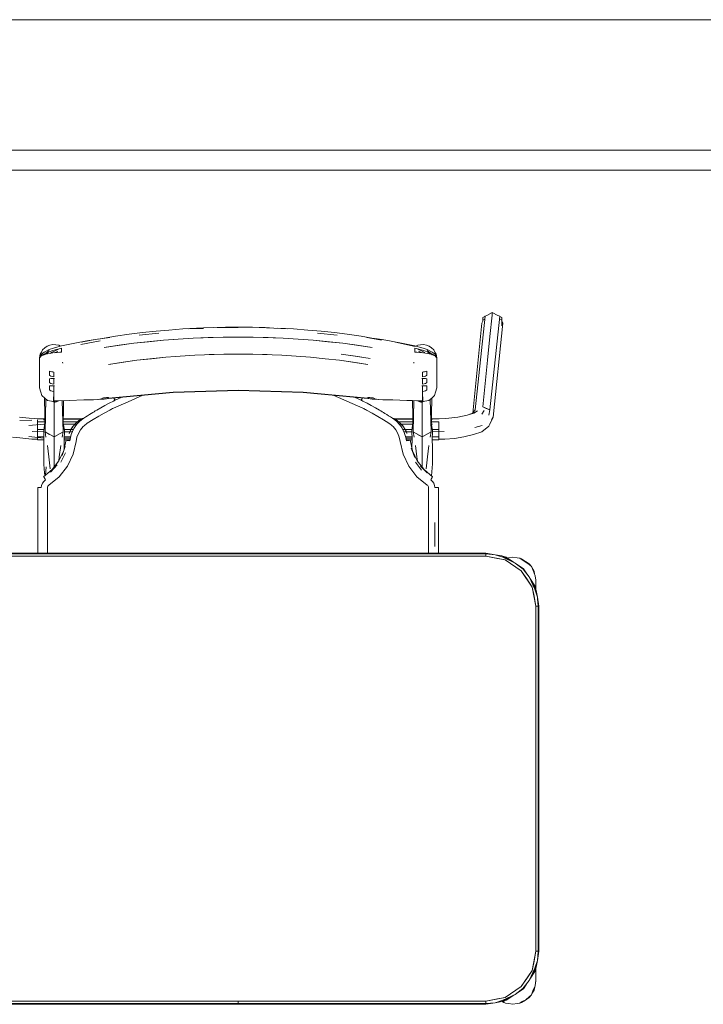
# Model space of a CAD drawing. Header units: millimetres. Extents: x 321 to 585, y -277 to 9.
# Tile 126 of 256: x 387.96 to 389.32, y -201.16 to -199.19. Entities that reach past the tile are written whole.
import ezdxf

# ---------------------------------------------------------------- set-up
doc = ezdxf.new("R2010")
doc.units = ezdxf.units.MM
doc.header["$MEASUREMENT"] = 0
for name, color, linetype, lineweight in [('IFC-Elemento de mobília-Contorno', 152, 'Continuous', 5), ('IFC-Laje-Contorno', 134, 'Continuous', 5), ('IFC-Viga-Contorno', 66, 'Continuous', 5)]:
    doc.layers.add(name, color=color, linetype=linetype, lineweight=lineweight)

msp = doc.modelspace()

# ---------------------------------------------------------------- linework, layer by layer
at = {"layer": 'IFC-Elemento de mobília-Contorno', "color": 7, "lineweight": 5}
for p, q in [((388.8922, -199.7816), (388.9033, -199.7754)), ((388.9033, -199.7806), (388.9033, -199.7754)), ((388.9033, -199.7754), (388.9143, -199.7816)), ((388.8694, -199.9698), (388.8888, -199.7829)), ((388.8827, -199.7971), (388.8844, -199.7932)), ((388.8844, -199.7859), (388.8885, -199.7837)), ((388.8844, -199.7911), (388.8844, -199.7859)), ((388.8844, -199.7911), (388.8882, -199.789)), ((388.8844, -199.7932), (388.8844, -199.7911)), ((388.8885, -199.7837), (388.8888, -199.7829)), ((388.8888, -199.7829), (388.8922, -199.7816)), ((388.8986, -199.8239), (388.9031, -199.7807)), ((388.8987, -199.97), (388.9181, -199.7831)), ((388.9031, -199.7807), (388.9033, -199.7806)), ((388.9143, -199.7816), (388.9181, -199.7831)), ((388.9175, -199.7886), (388.9221, -199.7911)), ((388.9181, -199.7831), (388.9184, -199.7839)), ((388.9184, -199.7839), (388.9221, -199.7859)), ((388.9221, -199.7926), (388.9221, -199.7859)), ((388.9221, -199.7911), (388.9221, -199.7859)), ((388.9221, -199.802), (388.9221, -199.7911)), ((388.9221, -199.7926), (388.9241, -199.7973)), ((388.1795, -199.8191), (388.2061, -199.8157)), ((388.2061, -199.8157), (388.2329, -199.8128)), ((388.2329, -199.8128), (388.258, -199.8107)), ((388.258, -199.8107), (388.2863, -199.8086)), ((388.2863, -199.8086), (388.3277, -199.8062)), ((388.2975, -199.8085), (388.3271, -199.8076)), ((388.3277, -199.8062), (388.3467, -199.8057)), ((388.3467, -199.8057), (388.3715, -199.805)), ((388.3545, -199.8057), (388.3966, -199.8057)), ((388.3715, -199.805), (388.3966, -199.8049)), ((388.3966, -199.8049), (388.4248, -199.8051)), ((388.4248, -199.8051), (388.4504, -199.8057)), ((388.4387, -199.8057), (388.4675, -199.8067)), ((388.4504, -199.8057), (388.4675, -199.8067)), ((388.4675, -199.8067), (388.4957, -199.8085)), ((388.4751, -199.8072), (388.5069, -199.8086)), ((388.5069, -199.8086), (388.5352, -199.8107)), ((388.5352, -199.8107), (388.5619, -199.813)), ((388.5619, -199.813), (388.5886, -199.8159)), ((388.8642, -199.9764), (388.8827, -199.7971)), ((388.9048, -199.9842), (388.9241, -199.7973)), ((388.0711, -199.837), (388.0949, -199.8324)), ((388.0826, -199.8393), (388.1212, -199.8324)), ((388.0832, -199.8349), (388.1117, -199.8298)), ((388.0949, -199.8324), (388.1117, -199.8298)), ((388.1117, -199.8298), (388.1404, -199.8253)), ((388.1179, -199.8288), (388.1517, -199.8232)), ((388.1517, -199.8232), (388.1795, -199.8191)), ((388.1883, -199.8371), (388.2475, -199.8309)), ((388.1883, -199.8371), (388.2179, -199.834)), ((388.1991, -199.8212), (388.2384, -199.817)), ((388.2179, -199.834), (388.2475, -199.8309)), ((388.2475, -199.8309), (388.307, -199.8268)), ((388.2475, -199.8309), (388.2772, -199.8288)), ((388.2772, -199.8288), (388.307, -199.8268)), ((388.307, -199.8268), (388.3667, -199.8247)), ((388.307, -199.8268), (388.3369, -199.8257)), ((388.3369, -199.8257), (388.3667, -199.8247)), ((388.3667, -199.8247), (388.4265, -199.8247)), ((388.4265, -199.8247), (388.4862, -199.8268)), ((388.4265, -199.8247), (388.4564, -199.8257)), ((388.4564, -199.8257), (388.4862, -199.8268)), ((388.4862, -199.8268), (388.5458, -199.8309)), ((388.4862, -199.8268), (388.516, -199.8288)), ((388.516, -199.8288), (388.5458, -199.8309)), ((388.5458, -199.8309), (388.605, -199.8371)), ((388.5458, -199.8309), (388.5754, -199.834)), ((388.5548, -199.817), (388.5941, -199.8212)), ((388.5754, -199.834), (388.605, -199.8371)), ((388.5886, -199.8159), (388.6138, -199.8191)), ((388.6138, -199.8191), (388.6416, -199.8232)), ((388.6416, -199.8232), (388.6628, -199.8267)), ((388.6529, -199.8253), (388.6825, -199.8307)), ((388.6529, -199.8253), (388.6839, -199.8297)), ((388.6839, -199.8297), (388.7015, -199.8331)), ((388.7015, -199.8331), (388.7253, -199.8375)), ((388.7101, -199.8349), (388.7492, -199.8433)), ((388.8938, -199.8706), (388.8986, -199.8239)), ((388.0018, -199.8591), (388.0042, -199.8547)), ((388.0036, -199.8593), (388.0097, -199.8547)), ((388.0042, -199.8547), (388.0066, -199.8503)), ((388.0066, -199.8503), (388.0111, -199.8465)), ((388.0097, -199.8547), (388.0199, -199.8498)), ((388.0111, -199.8465), (388.0156, -199.8427)), ((388.013, -199.8565), (388.0195, -199.8514)), ((388.013, -199.8565), (388.0268, -199.8515)), ((388.0145, -199.8578), (388.0184, -199.8546)), ((388.0156, -199.8427), (388.0213, -199.841)), ((388.0199, -199.8498), (388.028, -199.8471)), ((388.0213, -199.841), (388.027, -199.8394)), ((388.0244, -199.8552), (388.0313, -199.852)), ((388.0268, -199.8515), (388.0443, -199.847)), ((388.0269, -199.8564), (388.0443, -199.8548)), ((388.027, -199.8394), (388.0328, -199.8401)), ((388.028, -199.8471), (388.0351, -199.8448)), ((388.0299, -199.8561), (388.037, -199.8532)), ((388.0313, -199.852), (388.0382, -199.8486)), ((388.0328, -199.8401), (388.0387, -199.8408)), ((388.0351, -199.8448), (388.0442, -199.8425)), ((388.0387, -199.8408), (388.0424, -199.8429)), ((388.0407, -199.8551), (388.0443, -199.8541)), ((388.0428, -199.8545), (388.0436, -199.8548)), ((388.0442, -199.8425), (388.0711, -199.837)), ((388.0443, -199.849), (388.0443, -199.847)), ((388.0443, -199.8509), (388.0443, -199.849)), ((388.0443, -199.8528), (388.0443, -199.8509)), ((388.0443, -199.8548), (388.0443, -199.8528)), ((388.1295, -199.8454), (388.1883, -199.8371)), ((388.1295, -199.8454), (388.1594, -199.8412)), ((388.1594, -199.8412), (388.1883, -199.8371)), ((388.605, -199.8371), (388.6637, -199.8454)), ((388.605, -199.8371), (388.6338, -199.8412)), ((388.6338, -199.8412), (388.6637, -199.8454)), ((388.7253, -199.8375), (388.749, -199.8425)), ((388.7489, -199.849), (388.7489, -199.847)), ((388.7489, -199.847), (388.7665, -199.8515)), ((388.7489, -199.8509), (388.7489, -199.849)), ((388.7489, -199.8528), (388.7489, -199.8509)), ((388.7489, -199.8548), (388.7489, -199.8528)), ((388.7489, -199.8541), (388.7525, -199.8551)), ((388.7489, -199.8548), (388.7663, -199.8564)), ((388.749, -199.8425), (388.7581, -199.8448)), ((388.7493, -199.8548), (388.7502, -199.8544)), ((388.7508, -199.8429), (388.7545, -199.8408)), ((388.7545, -199.8408), (388.7604, -199.8401)), ((388.755, -199.8486), (388.7619, -199.8521)), ((388.7562, -199.8531), (388.7633, -199.8561)), ((388.7581, -199.8448), (388.7652, -199.8471)), ((388.7604, -199.8401), (388.7663, -199.8394)), ((388.7619, -199.8521), (388.7689, -199.8552)), ((388.7652, -199.8471), (388.7733, -199.8498)), ((388.7663, -199.8394), (388.772, -199.8411)), ((388.7665, -199.8515), (388.7802, -199.8565)), ((388.772, -199.8411), (388.7776, -199.8427)), ((388.7733, -199.8498), (388.7835, -199.8547)), ((388.7737, -199.8514), (388.7802, -199.8565)), ((388.7742, -199.8543), (388.7785, -199.8578)), ((388.7776, -199.8427), (388.7822, -199.8465)), ((388.7822, -199.8465), (388.7867, -199.8503)), ((388.7835, -199.8547), (388.7894, -199.8591)), ((388.7867, -199.8503), (388.789, -199.8546)), ((388.789, -199.8546), (388.7914, -199.8589)), ((388.0006, -199.8662), (388.0018, -199.8591)), ((388.0006, -199.8662), (388.0036, -199.8593)), ((388.0006, -199.8662), (388.0038, -199.8617)), ((388.0006, -199.8662), (388.0023, -199.8641)), ((388.0006, -199.8812), (388.0006, -199.8662)), ((388.0023, -199.8641), (388.0038, -199.8624)), ((388.0038, -199.8617), (388.013, -199.8565)), ((388.0038, -199.8624), (388.0129, -199.859)), ((388.005, -199.861), (388.008, -199.8608)), ((388.0093, -199.8603), (388.0108, -199.858)), ((388.0129, -199.859), (388.0269, -199.8564)), ((388.0137, -199.8588), (388.0145, -199.8578)), ((388.0222, -199.8572), (388.0244, -199.8552)), ((388.0461, -199.8747), (388.0463, -199.8757)), ((388.0461, -199.8747), (388.0466, -199.8769)), ((388.138, -199.8792), (388.1948, -199.8711)), ((388.1672, -199.8751), (388.1948, -199.8711)), ((388.1948, -199.8711), (388.2522, -199.865)), ((388.1948, -199.8711), (388.2235, -199.868)), ((388.2235, -199.868), (388.2522, -199.865)), ((388.2522, -199.865), (388.3098, -199.8609)), ((388.281, -199.8629), (388.3098, -199.8609)), ((388.3098, -199.8609), (388.3677, -199.8588)), ((388.3387, -199.8598), (388.3677, -199.8588)), ((388.3677, -199.8588), (388.4256, -199.8588)), ((388.4256, -199.8588), (388.4834, -199.8609)), ((388.4256, -199.8588), (388.4545, -199.8598)), ((388.4834, -199.8609), (388.5411, -199.865)), ((388.4834, -199.8609), (388.5122, -199.8629)), ((388.5122, -199.8629), (388.5411, -199.865)), ((388.5411, -199.865), (388.5697, -199.8681)), ((388.5697, -199.8681), (388.5984, -199.8711)), ((388.5984, -199.8711), (388.6553, -199.8792)), ((388.5984, -199.8711), (388.626, -199.8751)), ((388.6018, -199.8591), (388.6302, -199.8631)), ((388.6018, -199.8591), (388.63, -199.8631)), ((388.63, -199.8631), (388.6597, -199.8673)), ((388.6302, -199.8631), (388.6597, -199.8673)), ((388.7467, -199.8769), (388.7471, -199.8747)), ((388.7469, -199.8757), (388.7471, -199.8747)), ((388.7663, -199.8564), (388.7804, -199.859)), ((388.7785, -199.8578), (388.7792, -199.8588)), ((388.7802, -199.8565), (388.7895, -199.8617)), ((388.7804, -199.859), (388.7895, -199.8624)), ((388.7822, -199.858), (388.7835, -199.8601)), ((388.7854, -199.8609), (388.7882, -199.861)), ((388.7894, -199.8591), (388.7926, -199.8661)), ((388.7895, -199.8617), (388.7926, -199.8661)), ((388.7895, -199.8624), (388.7909, -199.8641)), ((388.7909, -199.8641), (388.7926, -199.8661)), ((388.7914, -199.8589), (388.7926, -199.8661)), ((388.7926, -199.8812), (388.7926, -199.8661)), ((388.8889, -199.9173), (388.8938, -199.8706)), ((388.0006, -199.8962), (388.0006, -199.8812)), ((388.0206, -199.893), (388.0227, -199.8936)), ((388.0206, -199.8949), (388.0206, -199.893)), ((388.0227, -199.8936), (388.0248, -199.894)), ((388.0248, -199.894), (388.0269, -199.8943)), ((388.0269, -199.8943), (388.0291, -199.8944)), ((388.0463, -199.8757), (388.0466, -199.8769)), ((388.138, -199.8792), (388.1672, -199.8751)), ((388.626, -199.8751), (388.6553, -199.8792)), ((388.7467, -199.8769), (388.7469, -199.8757)), ((388.7641, -199.8944), (388.7663, -199.8943)), ((388.7663, -199.8943), (388.7684, -199.894)), ((388.7684, -199.894), (388.7705, -199.8936)), ((388.7705, -199.8936), (388.7726, -199.893)), ((388.7726, -199.8949), (388.7726, -199.893)), ((388.7926, -199.8962), (388.7926, -199.8812)), ((388.0006, -199.9113), (388.0006, -199.8962)), ((388.0006, -199.9263), (388.0006, -199.9113)), ((388.0206, -199.8969), (388.0206, -199.8949)), ((388.0206, -199.8988), (388.0206, -199.8969)), ((388.0206, -199.9007), (388.0206, -199.8988)), ((388.0206, -199.9007), (388.0212, -199.9016)), ((388.0206, -199.9082), (388.0212, -199.9077)), ((388.0206, -199.91), (388.0206, -199.9082)), ((388.0206, -199.9117), (388.0206, -199.91)), ((388.0206, -199.9135), (388.0206, -199.9117)), ((388.0206, -199.9153), (388.0206, -199.9135)), ((388.0212, -199.9016), (388.023, -199.9027)), ((388.0212, -199.9077), (388.023, -199.9075)), ((388.023, -199.9027), (388.0257, -199.9036)), ((388.023, -199.9075), (388.0257, -199.9075)), ((388.0257, -199.9036), (388.0291, -199.9041)), ((388.0257, -199.9075), (388.0291, -199.9075)), ((388.0291, -199.8968), (388.0291, -199.8944)), ((388.0291, -199.8992), (388.0291, -199.8968)), ((388.0291, -199.9017), (388.0291, -199.8992)), ((388.0291, -199.9041), (388.0291, -199.9017)), ((388.0291, -199.9103), (388.0291, -199.9075)), ((388.0291, -199.9131), (388.0291, -199.9103)), ((388.0291, -199.9159), (388.0291, -199.9131)), ((388.0294, -199.9075), (388.0306, -199.9075)), ((388.0294, -199.9075), (388.0306, -199.9075)), ((388.0299, -199.9075), (388.0306, -199.9075)), ((388.0302, -199.9075), (388.0306, -199.9075)), ((388.7626, -199.9075), (388.7634, -199.9075)), ((388.7626, -199.9075), (388.763, -199.9075)), ((388.7626, -199.9075), (388.7638, -199.9075)), ((388.7626, -199.9075), (388.7634, -199.9075)), ((388.7641, -199.8968), (388.7641, -199.8944)), ((388.7641, -199.8992), (388.7641, -199.8968)), ((388.7641, -199.9017), (388.7641, -199.8992)), ((388.7641, -199.9041), (388.7641, -199.9017)), ((388.7641, -199.9041), (388.7675, -199.9036)), ((388.7641, -199.9103), (388.7641, -199.9075)), ((388.7641, -199.9075), (388.7675, -199.9075)), ((388.7641, -199.9131), (388.7641, -199.9103)), ((388.7641, -199.9159), (388.7641, -199.9131)), ((388.7675, -199.9036), (388.7702, -199.9027)), ((388.7675, -199.9075), (388.7702, -199.9075)), ((388.7702, -199.9027), (388.772, -199.9016)), ((388.7702, -199.9075), (388.772, -199.9077)), ((388.772, -199.9016), (388.7726, -199.9007)), ((388.772, -199.9077), (388.7726, -199.9082)), ((388.7726, -199.8969), (388.7726, -199.8949)), ((388.7726, -199.8988), (388.7726, -199.8969)), ((388.7726, -199.9007), (388.7726, -199.8988)), ((388.7726, -199.91), (388.7726, -199.9082)), ((388.7726, -199.9117), (388.7726, -199.91)), ((388.7726, -199.9135), (388.7726, -199.9117)), ((388.7726, -199.9153), (388.7726, -199.9135)), ((388.7926, -199.9112), (388.7926, -199.8962)), ((388.7926, -199.9263), (388.7926, -199.9112)), ((388.0006, -199.9263), (388.0031, -199.9349)), ((388.0206, -199.9153), (388.0212, -199.9162)), ((388.0206, -199.9228), (388.0212, -199.9222)), ((388.0206, -199.9245), (388.0206, -199.9228)), ((388.0206, -199.9263), (388.0206, -199.9245)), ((388.0206, -199.9281), (388.0206, -199.9263)), ((388.0206, -199.9298), (388.0206, -199.9281)), ((388.0206, -199.9298), (388.0212, -199.9307)), ((388.0212, -199.9162), (388.023, -199.9173)), ((388.0212, -199.9222), (388.023, -199.9221)), ((388.0212, -199.9307), (388.023, -199.9318)), ((388.023, -199.9173), (388.0257, -199.9182)), ((388.023, -199.9221), (388.0257, -199.9221)), ((388.023, -199.9318), (388.0257, -199.9328)), ((388.0257, -199.9182), (388.0291, -199.9187)), ((388.0257, -199.9221), (388.0291, -199.9221)), ((388.0257, -199.9328), (388.0291, -199.9332)), ((388.0281, -199.9536), (388.0291, -199.9332)), ((388.0291, -199.9187), (388.0291, -199.9159)), ((388.0291, -199.9249), (388.0291, -199.9221)), ((388.0291, -199.9276), (388.0291, -199.9249)), ((388.0291, -199.9304), (388.0291, -199.9276)), ((388.0291, -199.9332), (388.0291, -199.9304)), ((388.0291, -199.9516), (388.0291, -199.9332)), ((388.0295, -199.922), (388.0295, -199.922)), ((388.0299, -199.922), (388.0306, -199.922)), ((388.0299, -199.922), (388.0306, -199.922)), ((388.0302, -199.922), (388.0306, -199.922)), ((388.267, -199.9348), (388.3966, -199.9307)), ((388.267, -199.9352), (388.3318, -199.9332)), ((388.3318, -199.9332), (388.3966, -199.9312)), ((388.3966, -199.9307), (388.5262, -199.9348)), ((388.3966, -199.9312), (388.4614, -199.9332)), ((388.4614, -199.9332), (388.5262, -199.9352)), ((388.7626, -199.922), (388.763, -199.922)), ((388.7626, -199.922), (388.7634, -199.922)), ((388.7626, -199.922), (388.7634, -199.922)), ((388.7641, -199.9187), (388.7641, -199.9159)), ((388.7641, -199.9187), (388.7675, -199.9182)), ((388.7641, -199.9249), (388.7641, -199.9221)), ((388.7641, -199.9221), (388.7675, -199.9221)), ((388.7641, -199.9276), (388.7641, -199.9249)), ((388.7641, -199.9304), (388.7641, -199.9276)), ((388.7641, -199.9332), (388.7641, -199.9304)), ((388.7641, -199.9332), (388.7675, -199.9328)), ((388.7641, -199.9516), (388.7641, -199.9332)), ((388.7641, -199.9332), (388.7651, -199.9536)), ((388.7675, -199.9182), (388.7702, -199.9173)), ((388.7675, -199.9221), (388.7702, -199.9221)), ((388.7675, -199.9328), (388.7702, -199.9318)), ((388.7702, -199.9173), (388.772, -199.9162)), ((388.7702, -199.9221), (388.772, -199.9222)), ((388.7702, -199.9318), (388.772, -199.9307)), ((388.772, -199.9162), (388.7726, -199.9153)), ((388.772, -199.9222), (388.7726, -199.9228)), ((388.772, -199.9307), (388.7726, -199.9298)), ((388.7726, -199.9245), (388.7726, -199.9228)), ((388.7726, -199.9263), (388.7726, -199.9245)), ((388.7726, -199.9281), (388.7726, -199.9263)), ((388.7726, -199.9298), (388.7726, -199.9281)), ((388.7901, -199.9349), (388.7926, -199.9263)), ((388.8841, -199.9641), (388.8889, -199.9173)), ((388.0031, -199.9349), (388.0049, -199.9411)), ((388.0049, -199.9411), (388.0107, -199.9463)), ((388.0102, -199.9458), (388.0115, -200.0138)), ((388.0107, -199.9463), (388.0165, -199.9515)), ((388.0115, -200.0138), (388.0131, -199.9485)), ((388.0165, -199.9515), (388.0204, -199.9522)), ((388.0204, -199.9522), (388.0242, -199.9529)), ((388.0242, -199.9529), (388.0281, -199.9536)), ((388.0291, -199.9516), (388.0328, -199.952)), ((388.0291, -199.9516), (388.03, -199.9517)), ((388.03, -199.9517), (388.0309, -199.9518)), ((388.0309, -199.9518), (388.0319, -199.9519)), ((388.0319, -199.9519), (388.0328, -199.952)), ((388.0328, -199.952), (388.0365, -199.9519)), ((388.0328, -199.952), (388.0337, -199.952)), ((388.0337, -199.952), (388.0342, -199.952)), ((388.0342, -199.952), (388.0347, -199.952)), ((388.0347, -199.952), (388.0351, -199.952)), ((388.0347, -199.9533), (388.035, -199.9532)), ((388.035, -199.9532), (388.0354, -199.9531)), ((388.0351, -199.952), (388.0356, -199.952)), ((388.0354, -199.9531), (388.0358, -199.9529)), ((388.0356, -199.952), (388.036, -199.952)), ((388.0358, -199.9529), (388.0362, -199.9528)), ((388.036, -199.952), (388.0365, -199.9519)), ((388.0362, -199.9528), (388.0366, -199.9526)), ((388.0365, -199.9519), (388.0603, -199.9513)), ((388.0366, -199.9526), (388.037, -199.9525)), ((388.037, -199.9525), (388.0374, -199.9523)), ((388.0374, -199.9523), (388.0378, -199.9522)), ((388.0378, -199.9522), (388.0381, -199.952)), ((388.0381, -199.952), (388.0383, -199.9519)), ((388.0458, -199.9517), (388.0473, -200.0138)), ((388.0473, -200.0138), (388.0485, -199.9516)), ((388.0603, -199.9513), (388.0885, -199.9501)), ((388.0885, -199.9501), (388.0915, -199.9498)), ((388.0915, -199.9498), (388.0955, -199.95)), ((388.0955, -199.95), (388.0997, -199.95)), ((388.0997, -199.95), (388.1039, -199.95)), ((388.1039, -199.95), (388.1082, -199.95)), ((388.108, -199.9501), (388.1265, -199.9486)), ((388.108, -199.95), (388.108, -199.9501)), ((388.108, -199.9501), (388.1082, -199.95)), ((388.1164, -199.9492), (388.1246, -199.9482)), ((388.1164, -199.9492), (388.1247, -199.9484)), ((388.1246, -199.9476), (388.125, -199.9471)), ((388.1246, -199.9477), (388.1246, -199.9476)), ((388.1246, -199.9479), (388.1246, -199.9477)), ((388.1246, -199.948), (388.1246, -199.9479)), ((388.1246, -199.9482), (388.1246, -199.948)), ((388.1247, -199.9484), (388.1253, -199.9486)), ((388.125, -199.9471), (388.1261, -199.9467)), ((388.1253, -199.9486), (388.1265, -199.9486)), ((388.1261, -199.9467), (388.1277, -199.9462)), ((388.1265, -199.9486), (388.1279, -199.9484)), ((388.1277, -199.9462), (388.1296, -199.946)), ((388.1279, -199.9484), (388.1296, -199.9483)), ((388.1296, -199.946), (388.1317, -199.9457)), ((388.1296, -199.9483), (388.1317, -199.948)), ((388.1317, -199.9457), (388.1338, -199.9455)), ((388.1317, -199.948), (388.1338, -199.9478)), ((388.1338, -199.9455), (388.1359, -199.9452)), ((388.1338, -199.9478), (388.1358, -199.9475)), ((388.1358, -199.9475), (388.1379, -199.9473)), ((388.1359, -199.9452), (388.138, -199.945)), ((388.1374, -199.945), (388.1379, -199.9473)), ((388.1374, -199.945), (388.1379, -199.9473)), ((388.1379, -199.9473), (388.2024, -199.9412)), ((388.138, -199.9468), (388.267, -199.9348)), ((388.138, -199.9454), (388.138, -199.945)), ((388.138, -199.9459), (388.138, -199.9454)), ((388.138, -199.9464), (388.138, -199.9459)), ((388.138, -199.9468), (388.138, -199.9464)), ((388.1393, -199.9568), (388.1477, -199.9526)), ((388.1477, -199.9526), (388.1485, -199.9521)), ((388.1483, -199.9463), (388.1485, -199.9469)), ((388.1485, -199.9469), (388.1497, -199.9493)), ((388.1485, -199.9521), (388.1494, -199.9517)), ((388.1487, -199.9463), (388.1497, -199.9483)), ((388.1494, -199.9517), (388.1502, -199.9513)), ((388.1497, -199.9483), (388.151, -199.9509)), ((388.1497, -199.9493), (388.1501, -199.9491)), ((388.1497, -199.9493), (388.1501, -199.9491)), ((388.1497, -199.9493), (388.1506, -199.9511)), ((388.1502, -199.9513), (388.151, -199.9509)), ((388.151, -199.9509), (388.1645, -199.9448)), ((388.151, -199.9509), (388.1645, -199.9448)), ((388.1772, -199.9537), (388.2066, -199.9409)), ((388.2024, -199.9412), (388.267, -199.9352)), ((388.2066, -199.9409), (388.2069, -199.9408)), ((388.5262, -199.9348), (388.6553, -199.9468)), ((388.5262, -199.9352), (388.6051, -199.9426)), ((388.5858, -199.9408), (388.6451, -199.9666)), ((388.6051, -199.9426), (388.6553, -199.9473)), ((388.6282, -199.9447), (388.6418, -199.9509)), ((388.6282, -199.9447), (388.6418, -199.9509)), ((388.6418, -199.9509), (388.6431, -199.9483)), ((388.6418, -199.9509), (388.6426, -199.9513)), ((388.6422, -199.9511), (388.6431, -199.9493)), ((388.6426, -199.9513), (388.6435, -199.9517)), ((388.6427, -199.9491), (388.6431, -199.9493)), ((388.6427, -199.9491), (388.6431, -199.9493)), ((388.6431, -199.9483), (388.6442, -199.9462)), ((388.6431, -199.9493), (388.6443, -199.9469)), ((388.6435, -199.9517), (388.6443, -199.9521)), ((388.6443, -199.9469), (388.6446, -199.9463)), ((388.6443, -199.9521), (388.6451, -199.9526)), ((388.6451, -199.9526), (388.6535, -199.9568)), ((388.6553, -199.9454), (388.6553, -199.945)), ((388.6553, -199.945), (388.6574, -199.9452)), ((388.6553, -199.9459), (388.6553, -199.9454)), ((388.6553, -199.9464), (388.6553, -199.9459)), ((388.6553, -199.9468), (388.6553, -199.9464)), ((388.6553, -199.9473), (388.6574, -199.9475)), ((388.6574, -199.9452), (388.6594, -199.9455)), ((388.6574, -199.9475), (388.6595, -199.9478)), ((388.6594, -199.9455), (388.6615, -199.9457)), ((388.6595, -199.9478), (388.6615, -199.948)), ((388.6615, -199.9457), (388.6636, -199.946)), ((388.6615, -199.948), (388.6636, -199.9483)), ((388.6636, -199.946), (388.6655, -199.9462)), ((388.6636, -199.9483), (388.6653, -199.9484)), ((388.6653, -199.9484), (388.6668, -199.9486)), ((388.6655, -199.9462), (388.6671, -199.9467)), ((388.6668, -199.9486), (388.6852, -199.9501)), ((388.6668, -199.9486), (388.6679, -199.9486)), ((388.6671, -199.9467), (388.6682, -199.9471)), ((388.6679, -199.9486), (388.6685, -199.9484)), ((388.6682, -199.9471), (388.6686, -199.9476)), ((388.6685, -199.9484), (388.6768, -199.9492)), ((388.6686, -199.9477), (388.6686, -199.9476)), ((388.6686, -199.9479), (388.6686, -199.9477)), ((388.6686, -199.948), (388.6686, -199.9479)), ((388.6686, -199.9482), (388.6686, -199.948)), ((388.6686, -199.9482), (388.6768, -199.9492)), ((388.6851, -199.95), (388.6852, -199.9501)), ((388.6851, -199.95), (388.6893, -199.95)), ((388.6852, -199.9501), (388.6852, -199.95)), ((388.6893, -199.95), (388.6936, -199.95)), ((388.6936, -199.95), (388.6977, -199.95)), ((388.6977, -199.95), (388.7018, -199.9498)), ((388.7018, -199.9498), (388.7048, -199.9501)), ((388.7048, -199.9501), (388.7329, -199.9513)), ((388.7329, -199.9513), (388.7528, -199.9517)), ((388.7329, -199.9513), (388.7441, -199.9514)), ((388.7329, -199.9513), (388.7641, -199.9516)), ((388.7441, -199.9514), (388.7443, -199.9514)), ((388.7441, -199.9514), (388.7641, -199.9516)), ((388.7441, -199.9514), (388.7599, -199.952)), ((388.7443, -199.9515), (388.7455, -200.0138)), ((388.7455, -200.0138), (388.7471, -199.9516)), ((388.7544, -199.9518), (388.7546, -199.9518)), ((388.7546, -199.9518), (388.7551, -199.952)), ((388.7549, -199.9518), (388.7551, -199.952)), ((388.755, -199.9518), (388.7551, -199.952)), ((388.7551, -199.9518), (388.7555, -199.9522)), ((388.7551, -199.952), (388.7555, -199.9522)), ((388.7553, -199.9518), (388.7555, -199.9522)), ((388.7553, -199.9518), (388.7559, -199.9523)), ((388.7555, -199.9522), (388.7559, -199.9523)), ((388.7559, -199.9523), (388.7559, -199.9519)), ((388.7559, -199.9523), (388.7562, -199.9525)), ((388.7562, -199.9525), (388.7566, -199.9526)), ((388.7565, -199.9519), (388.757, -199.9528)), ((388.7566, -199.9526), (388.757, -199.9528)), ((388.757, -199.9519), (388.757, -199.9528)), ((388.757, -199.9528), (388.7574, -199.9529)), ((388.7574, -199.9529), (388.7578, -199.9531)), ((388.7578, -199.9531), (388.7582, -199.9532)), ((388.7582, -199.9532), (388.7586, -199.9533)), ((388.759, -199.952), (388.7593, -199.952)), ((388.7593, -199.952), (388.7599, -199.952)), ((388.7599, -199.952), (388.762, -199.9519)), ((388.7599, -199.952), (388.7604, -199.952)), ((388.7604, -199.952), (388.7609, -199.9519)), ((388.7609, -199.9519), (388.7615, -199.9519)), ((388.7615, -199.9519), (388.762, -199.9519)), ((388.762, -199.9519), (388.7641, -199.9516)), ((388.762, -199.9519), (388.7625, -199.9518)), ((388.7625, -199.9518), (388.7631, -199.9517)), ((388.7631, -199.9517), (388.7641, -199.9516)), ((388.7651, -199.9536), (388.769, -199.9529)), ((388.769, -199.9529), (388.7729, -199.9522)), ((388.7729, -199.9522), (388.7767, -199.9515)), ((388.7767, -199.9515), (388.7825, -199.9463)), ((388.7797, -199.9488), (388.7813, -200.0138)), ((388.7813, -200.0138), (388.7826, -199.9462)), ((388.7825, -199.9463), (388.7883, -199.9411)), ((388.7883, -199.9411), (388.7901, -199.9349)), ((388.0281, -199.9536), (388.0291, -199.9538)), ((388.0291, -199.9538), (388.03, -199.954)), ((388.0294, -199.9567), (388.0294, -199.9539)), ((388.0294, -199.9903), (388.0294, -199.9567)), ((388.03, -199.954), (388.031, -199.9542)), ((388.031, -199.9542), (388.0319, -199.9544)), ((388.0319, -199.9544), (388.0327, -199.9541)), ((388.0327, -199.9541), (388.0335, -199.9538)), ((388.0335, -199.9538), (388.0339, -199.9536)), ((388.0339, -199.9536), (388.0343, -199.9535)), ((388.0343, -199.9535), (388.0347, -199.9533)), ((388.1091, -199.9736), (388.1117, -199.972)), ((388.1117, -199.972), (388.1144, -199.9704)), ((388.1144, -199.9704), (388.1227, -199.9657)), ((388.1227, -199.9657), (388.1309, -199.9612)), ((388.1296, -199.9762), (388.1404, -199.9703)), ((388.1309, -199.9612), (388.1393, -199.9568)), ((388.1404, -199.9703), (388.1423, -199.9694)), ((388.1423, -199.9694), (388.1441, -199.9684)), ((388.1441, -199.9684), (388.1459, -199.9675)), ((388.1459, -199.9675), (388.1477, -199.9666)), ((388.1477, -199.9666), (388.1772, -199.9537)), ((388.6451, -199.9666), (388.6469, -199.9675)), ((388.6469, -199.9675), (388.6487, -199.9684)), ((388.6487, -199.9684), (388.6506, -199.9694)), ((388.6506, -199.9694), (388.6524, -199.9703)), ((388.6524, -199.9703), (388.6638, -199.9765)), ((388.6535, -199.9568), (388.6619, -199.9612)), ((388.6619, -199.9612), (388.6702, -199.9657)), ((388.6702, -199.9657), (388.6784, -199.9704)), ((388.6784, -199.9704), (388.6811, -199.972)), ((388.6811, -199.972), (388.6838, -199.9736)), ((388.7586, -199.9533), (388.759, -199.9535)), ((388.759, -199.9535), (388.7593, -199.9536)), ((388.7593, -199.9536), (388.7597, -199.9538)), ((388.7597, -199.9538), (388.7601, -199.9539)), ((388.7601, -199.9539), (388.7605, -199.9541)), ((388.7605, -199.9541), (388.7609, -199.9542)), ((388.7609, -199.9542), (388.7613, -199.9544)), ((388.7613, -199.9544), (388.7618, -199.9543)), ((388.7618, -199.9543), (388.7622, -199.9542)), ((388.7622, -199.9542), (388.7632, -199.954)), ((388.7632, -199.954), (388.7642, -199.9538)), ((388.7634, -199.9567), (388.7634, -199.954)), ((388.7634, -199.9903), (388.7634, -199.9567)), ((388.7642, -199.9538), (388.7651, -199.9536)), ((388.8643, -199.9764), (388.8694, -199.9698)), ((388.8663, -199.9764), (388.8737, -199.972)), ((388.8824, -199.9787), (388.8872, -199.9709)), ((388.8841, -199.9641), (388.8987, -199.97)), ((388.8841, -199.9641), (388.8914, -199.967)), ((388.8914, -199.967), (388.8987, -199.97)), ((388.8967, -199.9807), (388.8987, -199.97)), ((387.9606, -199.9848), (387.9796, -199.9868)), ((387.9612, -199.9912), (387.9853, -199.9906)), ((387.9796, -199.9868), (388.0087, -199.9887)), ((387.9964, -199.9879), (387.9964, -199.9877)), ((387.9964, -199.9877), (388.011, -199.9877)), ((387.9964, -199.994), (387.9964, -199.9898)), ((388.0087, -199.9908), (388.0087, -199.9887)), ((388.0087, -199.9887), (388.011, -199.9887)), ((388.0294, -200.0239), (388.0294, -199.9903)), ((388.0478, -199.9877), (388.0854, -199.9877)), ((388.0478, -199.9887), (388.0837, -199.9887)), ((388.0729, -199.9965), (388.0791, -199.9914)), ((388.0738, -199.9958), (388.0781, -199.9923)), ((388.0781, -199.9923), (388.0828, -199.9892)), ((388.0791, -199.9914), (388.0828, -199.9892)), ((388.0793, -199.994), (388.0839, -199.9899)), ((388.0822, -199.9896), (388.0832, -199.989)), ((388.0828, -199.9892), (388.0891, -199.9862)), ((388.0828, -199.9892), (388.0861, -199.9873)), ((388.0838, -199.9887), (388.0856, -199.9887)), ((388.0839, -199.9899), (388.0889, -199.9863)), ((388.0859, -199.9877), (388.0869, -199.9877)), ((388.0861, -199.9873), (388.0895, -199.9859)), ((388.0889, -199.9863), (388.0925, -199.9839)), ((388.0925, -199.9839), (388.0962, -199.9816)), ((388.0956, -199.9967), (388.1072, -199.9893)), ((388.0962, -199.9816), (388.0999, -199.9793)), ((388.0999, -199.9793), (388.1037, -199.977)), ((388.1037, -199.977), (388.1064, -199.9753)), ((388.1064, -199.9753), (388.1091, -199.9736)), ((388.1072, -199.9893), (388.1185, -199.9825)), ((388.1185, -199.9825), (388.1296, -199.9762)), ((388.6638, -199.9765), (388.675, -199.9829)), ((388.675, -199.9829), (388.6862, -199.9897)), ((388.6838, -199.9736), (388.6864, -199.9753)), ((388.6862, -199.9897), (388.6972, -199.9967)), ((388.6864, -199.9753), (388.6891, -199.9769)), ((388.6891, -199.9769), (388.6929, -199.9793)), ((388.6929, -199.9793), (388.6966, -199.9816)), ((388.6966, -199.9816), (388.7003, -199.9839)), ((388.7003, -199.9839), (388.704, -199.9863)), ((388.7034, -199.9859), (388.7067, -199.9873)), ((388.704, -199.9863), (388.7101, -199.9892)), ((388.704, -199.9863), (388.7089, -199.9899)), ((388.7059, -199.9877), (388.7069, -199.9877)), ((388.7067, -199.9873), (388.7101, -199.9892)), ((388.7072, -199.9887), (388.7089, -199.9887)), ((388.7075, -199.9877), (388.745, -199.9877)), ((388.7089, -199.9899), (388.7135, -199.994)), ((388.7092, -199.9887), (388.745, -199.9887)), ((388.7097, -199.9891), (388.7107, -199.9896)), ((388.7101, -199.9892), (388.7147, -199.9923)), ((388.7101, -199.9892), (388.7137, -199.9914)), ((388.7137, -199.9914), (388.7199, -199.9965)), ((388.7147, -199.9923), (388.719, -199.9958)), ((388.7634, -200.0239), (388.7634, -199.9903)), ((388.7818, -199.9877), (388.7964, -199.9877)), ((388.7818, -199.9887), (388.7841, -199.9887)), ((388.7841, -199.9887), (388.8107, -199.987)), ((388.7964, -199.9879), (388.7964, -199.9877)), ((388.8107, -199.987), (388.8344, -199.9844)), ((388.8344, -199.9844), (388.8533, -199.9805)), ((388.8533, -199.9805), (388.8663, -199.9764)), ((388.8588, -199.9788), (388.8643, -199.9764)), ((388.8987, -199.9983), (388.9048, -199.9842)), ((388.9019, -199.9901), (388.9048, -199.9842)), ((387.9789, -200.0011), (388.0087, -199.9982)), ((387.9964, -199.994), (388.0111, -199.994)), ((387.9964, -200.0089), (387.9964, -199.994)), ((387.9964, -200.0089), (388.0091, -200.0089)), ((387.9964, -200.0237), (387.9964, -200.0089)), ((388.0087, -200.0114), (388.0111, -199.9957)), ((388.0087, -199.9982), (388.0108, -199.9982)), ((388.0087, -200.0114), (388.0092, -200.0303)), ((388.0477, -199.994), (388.076, -199.994)), ((388.0477, -199.9957), (388.0501, -200.0114)), ((388.0481, -199.9982), (388.0713, -199.9982)), ((388.0497, -200.0089), (388.0633, -200.0089)), ((388.0497, -200.0303), (388.0501, -200.0114)), ((388.0598, -200.0163), (388.0626, -200.0102)), ((388.061, -200.0135), (388.0629, -200.0095)), ((388.061, -200.0135), (388.0625, -200.0103)), ((388.0625, -200.0103), (388.0644, -200.0071)), ((388.0629, -200.0095), (388.0644, -200.0071)), ((388.0633, -200.0089), (388.0681, -200.0089)), ((388.0636, -200.0084), (388.0667, -200.0037)), ((388.0644, -200.0071), (388.0664, -200.0041)), ((388.0661, -200.0128), (388.069, -200.0071)), ((388.0664, -200.0041), (388.0699, -199.9997)), ((388.0664, -200.0041), (388.0674, -200.0026)), ((388.0674, -200.0026), (388.0699, -199.9997)), ((388.0689, -200.0009), (388.0712, -199.9984)), ((388.069, -200.0071), (388.0696, -200.0062)), ((388.0696, -200.0062), (388.0702, -200.0052)), ((388.0699, -199.9997), (388.0738, -199.9957)), ((388.0699, -199.9997), (388.0729, -199.9965)), ((388.0702, -200.0052), (388.0708, -200.0043)), ((388.0708, -200.0043), (388.0714, -200.0034)), ((388.0713, -199.9982), (388.0754, -199.9982)), ((388.0714, -200.0034), (388.0751, -199.9985)), ((388.0751, -199.9985), (388.0793, -199.994)), ((388.076, -199.994), (388.0793, -199.994)), ((388.0779, -200.0169), (388.0821, -200.0097)), ((388.0821, -200.0097), (388.0875, -200.0033)), ((388.0875, -200.0033), (388.0894, -200.0015)), ((388.0894, -200.0015), (388.0914, -199.9998)), ((388.0914, -199.9998), (388.0934, -199.9982)), ((388.0934, -199.9982), (388.0956, -199.9967)), ((388.6972, -199.9967), (388.6994, -199.9982)), ((388.6994, -199.9982), (388.7015, -199.9998)), ((388.7015, -199.9998), (388.7035, -200.0015)), ((388.7035, -200.0015), (388.7054, -200.0033)), ((388.7054, -200.0033), (388.7107, -200.0097)), ((388.7107, -200.0097), (388.7149, -200.0169)), ((388.7135, -199.994), (388.7168, -199.994)), ((388.7135, -199.994), (388.7177, -199.9985)), ((388.7169, -199.994), (388.7451, -199.994)), ((388.7175, -199.9982), (388.7215, -199.9982)), ((388.7177, -199.9985), (388.7214, -200.0034)), ((388.719, -199.9958), (388.723, -199.9997)), ((388.7199, -199.9965), (388.723, -199.9997)), ((388.7214, -200.0034), (388.722, -200.0043)), ((388.7216, -199.9982), (388.7448, -199.9982)), ((388.7217, -199.9985), (388.7239, -200.0009)), ((388.722, -200.0043), (388.7227, -200.0052)), ((388.7227, -200.0052), (388.7233, -200.0062)), ((388.723, -199.9997), (388.7254, -200.0026)), ((388.723, -199.9997), (388.7264, -200.0041)), ((388.7233, -200.0062), (388.7238, -200.0071)), ((388.7238, -200.0071), (388.7268, -200.0128)), ((388.7247, -200.0089), (388.7295, -200.0089)), ((388.7254, -200.0026), (388.7264, -200.0041)), ((388.7261, -200.0037), (388.7292, -200.0084)), ((388.7264, -200.0041), (388.7285, -200.0071)), ((388.7285, -200.0071), (388.7299, -200.0095)), ((388.7285, -200.0071), (388.7303, -200.0103)), ((388.7295, -200.0089), (388.7431, -200.0089)), ((388.7299, -200.0095), (388.7319, -200.0135)), ((388.7302, -200.0102), (388.733, -200.0164)), ((388.7303, -200.0103), (388.7319, -200.0135)), ((388.7427, -200.0114), (388.7451, -199.9957)), ((388.7427, -200.0114), (388.7432, -200.0303)), ((388.7817, -199.994), (388.7964, -199.994)), ((388.7817, -199.9957), (388.7841, -200.0114)), ((388.7821, -199.9982), (388.7841, -199.9982)), ((388.7837, -200.0089), (388.7964, -200.0089)), ((388.7837, -200.0303), (388.7841, -200.0114)), ((388.7964, -199.994), (388.7964, -199.9937)), ((388.7964, -200.0089), (388.7964, -199.994)), ((388.7964, -200.0237), (388.7964, -200.0089)), ((388.8683, -200.0053), (388.8834, -200.0008)), ((388.8824, -200.0135), (388.8967, -200.0027)), ((388.8967, -200.0027), (388.8987, -199.9983)), ((387.9463, -200.0241), (387.9612, -200.026)), ((387.9612, -200.026), (387.9853, -200.0287)), ((387.9789, -200.0231), (388.0087, -200.0266)), ((387.9853, -200.0287), (387.9964, -200.0287)), ((387.9856, -200.0134), (388.0088, -200.0139)), ((387.9964, -200.0237), (388.009, -200.0237)), ((387.9964, -200.0297), (387.9964, -200.0237)), ((387.9964, -200.0297), (388.0091, -200.0297)), ((388.0087, -200.0139), (388.0088, -200.0139)), ((388.0087, -200.0266), (388.0091, -200.0266)), ((388.0087, -200.0276), (388.0087, -200.0266)), ((388.0087, -200.0276), (388.0087, -200.0266)), ((388.0091, -200.0427), (388.0092, -200.0303)), ((388.0115, -200.0138), (388.0132, -200.0244)), ((388.0115, -200.0138), (388.0294, -200.0239)), ((388.0115, -200.0138), (388.0205, -200.0188)), ((388.021, -200.0192), (388.0294, -200.0239)), ((388.0294, -200.0239), (388.0473, -200.0138)), ((388.0294, -200.0239), (388.0384, -200.0188)), ((388.0294, -200.0346), (388.0294, -200.0239)), ((388.0456, -200.0244), (388.0473, -200.0138)), ((388.0487, -200.0511), (388.0535, -200.03)), ((388.0497, -200.0297), (388.0612, -200.0297)), ((388.0497, -200.0303), (388.0498, -200.0427)), ((388.0498, -200.0237), (388.0624, -200.0237)), ((388.0498, -200.0266), (388.0617, -200.0266)), ((388.05, -200.0139), (388.0608, -200.0139)), ((388.0535, -200.03), (388.054, -200.0303)), ((388.054, -200.0303), (388.0556, -200.0307)), ((388.0556, -200.0307), (388.0581, -200.0311)), ((388.0581, -200.0311), (388.0609, -200.0315)), ((388.0596, -200.0169), (388.061, -200.0135)), ((388.0596, -200.0169), (388.061, -200.0135)), ((388.0596, -200.0168), (388.0599, -200.0161)), ((388.0596, -200.0168), (388.0596, -200.0168)), ((388.0596, -200.0169), (388.0596, -200.0169)), ((388.0609, -200.0139), (388.0656, -200.0139)), ((388.0609, -200.0315), (388.062, -200.0251)), ((388.062, -200.0251), (388.0637, -200.0189)), ((388.0637, -200.0189), (388.0661, -200.0128)), ((388.0733, -200.0329), (388.0749, -200.0247)), ((388.0749, -200.0247), (388.0779, -200.0169)), ((388.7149, -200.0169), (388.7179, -200.0247)), ((388.7179, -200.0247), (388.7195, -200.0329)), ((388.7268, -200.0128), (388.7291, -200.0189)), ((388.7272, -200.0139), (388.7319, -200.0139)), ((388.7291, -200.0189), (388.7308, -200.0251)), ((388.7304, -200.0237), (388.743, -200.0237)), ((388.7308, -200.0251), (388.7319, -200.0314)), ((388.7311, -200.0266), (388.7431, -200.0266)), ((388.7316, -200.0297), (388.7431, -200.0297)), ((388.7319, -200.0135), (388.7332, -200.0169)), ((388.7319, -200.0135), (388.7332, -200.0169)), ((388.7319, -200.0314), (388.7348, -200.0311)), ((388.732, -200.0139), (388.7428, -200.0139)), ((388.7329, -200.0162), (388.7332, -200.0168)), ((388.7332, -200.0168), (388.7332, -200.0168)), ((388.7332, -200.0169), (388.7332, -200.0169)), ((388.7348, -200.0311), (388.7372, -200.0307)), ((388.7372, -200.0307), (388.7388, -200.0303)), ((388.7388, -200.0303), (388.7393, -200.03)), ((388.7393, -200.03), (388.7442, -200.0515)), ((388.7431, -200.0427), (388.7432, -200.0303)), ((388.7455, -200.0138), (388.7472, -200.0244)), ((388.7455, -200.0138), (388.7634, -200.0239)), ((388.7544, -200.0188), (388.7634, -200.0239)), ((388.7634, -200.0239), (388.7813, -200.0138)), ((388.7634, -200.0239), (388.7724, -200.0188)), ((388.7634, -200.0346), (388.7634, -200.0239)), ((388.7724, -200.0188), (388.7813, -200.0138)), ((388.7796, -200.0244), (388.7813, -200.0138)), ((388.7837, -200.0297), (388.7964, -200.0297)), ((388.7837, -200.0303), (388.7838, -200.0427)), ((388.7838, -200.0237), (388.7964, -200.0237)), ((388.7838, -200.0266), (388.7841, -200.0266)), ((388.784, -200.0139), (388.7841, -200.0139)), ((388.7841, -200.0139), (388.8073, -200.0134)), ((388.7964, -200.0297), (388.7964, -200.0237)), ((388.7964, -200.0286), (388.8086, -200.0284)), ((388.7964, -200.0297), (388.7964, -200.0286)), ((388.8086, -200.0284), (388.8278, -200.027)), ((388.8278, -200.027), (388.8467, -200.0238)), ((388.8467, -200.0238), (388.8661, -200.0193)), ((388.8661, -200.0193), (388.8824, -200.0135)), ((388.0087, -200.0612), (388.0091, -200.0427)), ((388.016, -200.0407), (388.019, -200.0635)), ((388.0294, -200.0537), (388.0294, -200.0346)), ((388.0398, -200.0635), (388.0428, -200.0407)), ((388.0453, -200.0611), (388.0514, -200.0432)), ((388.0498, -200.0427), (388.0498, -200.0462)), ((388.0674, -200.0586), (388.0733, -200.0329)), ((388.7195, -200.0329), (388.7254, -200.0586)), ((388.7413, -200.0465), (388.7485, -200.0651)), ((388.743, -200.0461), (388.7431, -200.0427)), ((388.75, -200.0407), (388.753, -200.0635)), ((388.7634, -200.0537), (388.7634, -200.0346)), ((388.7738, -200.0635), (388.7768, -200.0407)), ((388.7838, -200.0427), (388.784, -200.0602)), ((388.0087, -200.0612), (388.009, -200.0777)), ((388.019, -200.0635), (388.0215, -200.0877)), ((388.0294, -200.0789), (388.0294, -200.0537)), ((388.0389, -200.0719), (388.0398, -200.0635)), ((388.0391, -200.0716), (388.0484, -200.052)), ((388.0429, -200.0742), (388.0519, -200.0558)), ((388.056, -200.0825), (388.0674, -200.0586)), ((388.7254, -200.0586), (388.7368, -200.0825)), ((388.7442, -200.0515), (388.7536, -200.0715)), ((388.753, -200.0635), (388.7539, -200.0719)), ((388.7634, -200.0789), (388.7634, -200.0537)), ((388.7713, -200.0877), (388.7738, -200.0635)), ((388.7839, -200.0777), (388.784, -200.0602)), ((388.0086, -200.1032), (388.0256, -200.0891)), ((388.009, -200.0777), (388.0096, -200.0885)), ((388.0096, -200.0885), (388.0108, -200.1014)), ((388.0121, -200.1003), (388.0136, -200.0835)), ((388.0221, -200.0943), (388.0355, -200.0794)), ((388.0256, -200.0891), (388.0391, -200.0716)), ((388.0294, -200.0842), (388.0294, -200.0789)), ((388.0397, -200.1033), (388.056, -200.0825)), ((388.7368, -200.0825), (388.7531, -200.1033)), ((388.75, -200.0742), (388.7624, -200.0904)), ((388.7536, -200.0715), (388.7667, -200.0885)), ((388.7604, -200.0821), (388.7736, -200.0954)), ((388.7634, -200.0842), (388.7634, -200.0789)), ((388.7678, -200.0896), (388.7842, -200.1032)), ((388.782, -200.1013), (388.7839, -200.0777)), ((388.0086, -200.1032), (388.0088, -200.1037)), ((388.0088, -200.1037), (388.0096, -200.105)), ((388.0089, -200.1125), (388.0124, -200.1095)), ((388.0096, -200.105), (388.0109, -200.1071)), ((388.0109, -200.1071), (388.0124, -200.1095)), ((388.0114, -200.1078), (388.0115, -200.1091)), ((388.0114, -200.1079), (388.0115, -200.1084)), ((388.0114, -200.1079), (388.0115, -200.1084)), ((388.0115, -200.1103), (388.0115, -200.108)), ((388.0192, -200.12), (388.0397, -200.1033)), ((388.7531, -200.1033), (388.7737, -200.12)), ((388.7804, -200.1095), (388.7819, -200.1071)), ((388.7804, -200.1095), (388.7839, -200.1125)), ((388.7813, -200.1091), (388.7814, -200.1078)), ((388.7813, -200.1103), (388.7813, -200.108)), ((388.7813, -200.1084), (388.7813, -200.108)), ((388.7813, -200.1091), (388.7813, -200.108)), ((388.7813, -200.1103), (388.7813, -200.1091)), ((388.7819, -200.1071), (388.7832, -200.105)), ((388.7832, -200.105), (388.784, -200.1037)), ((388.784, -200.1037), (388.7842, -200.1032)), ((387.9968, -200.1252), (387.9972, -200.1251)), ((387.9968, -200.1252), (387.9968, -200.1426)), ((387.9972, -200.1251), (387.9987, -200.1251)), ((387.9987, -200.1251), (388.0011, -200.1251)), ((388.0011, -200.1251), (388.004, -200.1251)), ((388.004, -200.1251), (388.0045, -200.1205)), ((388.0045, -200.1205), (388.0062, -200.1162)), ((388.0062, -200.1162), (388.0089, -200.1125)), ((388.0164, -200.1251), (388.0166, -200.1236)), ((388.0164, -200.1607), (388.0164, -200.1251)), ((388.0166, -200.1236), (388.0171, -200.1222)), ((388.0171, -200.1222), (388.018, -200.121)), ((388.018, -200.121), (388.0192, -200.12)), ((388.7737, -200.12), (388.7748, -200.121)), ((388.7748, -200.121), (388.7757, -200.1222)), ((388.7757, -200.1222), (388.7762, -200.1236)), ((388.7762, -200.1236), (388.7764, -200.1251)), ((388.7764, -200.1421), (388.7764, -200.1251)), ((388.7839, -200.1125), (388.7866, -200.1162)), ((388.7866, -200.1162), (388.7883, -200.1205)), ((388.7883, -200.1205), (388.7889, -200.1251)), ((388.7889, -200.1251), (388.7917, -200.1251)), ((388.7917, -200.1251), (388.7941, -200.1251)), ((388.7941, -200.1251), (388.7956, -200.1251)), ((388.7956, -200.1251), (388.7961, -200.1252)), ((388.7961, -200.1426), (388.7961, -200.1252)), ((387.9968, -200.1601), (387.9968, -200.1426)), ((388.7764, -200.1592), (388.7764, -200.1421)), ((388.796, -200.1601), (388.7961, -200.1426)), ((387.9968, -200.1776), (387.9968, -200.1601)), ((388.0164, -200.1901), (388.0164, -200.1607)), ((388.7764, -200.1762), (388.7764, -200.1592)), ((388.796, -200.1776), (388.796, -200.1601)), ((387.9968, -200.195), (387.9968, -200.1776)), ((388.7764, -200.1945), (388.7764, -200.1762)), ((388.796, -200.195), (388.796, -200.1776)), ((387.9968, -200.2149), (387.9968, -200.195)), ((388.0164, -200.2171), (388.0164, -200.1901)), ((388.7764, -200.2046), (388.7764, -200.1945)), ((388.7764, -200.2096), (388.7764, -200.2046)), ((388.7888, -200.2184), (388.7889, -200.1945)), ((388.7888, -200.2144), (388.7889, -200.1945)), ((388.796, -200.195), (388.7961, -200.2149)), ((387.9968, -200.2349), (387.9968, -200.2149)), ((388.0164, -200.2441), (388.0164, -200.2171)), ((388.7764, -200.2131), (388.7764, -200.2096)), ((388.7764, -200.2199), (388.7764, -200.2131)), ((388.7764, -200.2333), (388.7764, -200.2199)), ((388.7887, -200.2423), (388.7888, -200.2144)), ((388.7887, -200.2423), (388.7888, -200.2184)), ((388.7961, -200.2349), (388.7961, -200.2149)), ((387.9968, -200.2556), (387.9968, -200.2349)), ((388.0164, -200.2556), (388.0164, -200.2441)), ((388.7764, -200.2556), (388.7764, -200.2333)), ((388.7961, -200.2556), (388.7961, -200.2349)), ((387.9024, -200.2556), (388.8904, -200.2556)), ((387.9024, -200.2574), (388.8904, -200.2574)), ((387.9024, -200.2616), (388.8904, -200.2616)), ((388.8904, -200.2556), (388.9088, -200.2589)), ((388.8904, -200.2574), (388.9088, -200.2589)), ((388.8904, -200.2616), (388.8904, -200.2574)), ((388.8904, -200.2616), (388.8904, -200.2595)), ((388.8904, -200.2616), (388.9138, -200.2663)), ((388.8904, -200.2616), (388.9287, -200.2693)), ((388.9088, -200.2589), (388.9242, -200.2638)), ((388.9088, -200.2589), (388.9222, -200.2611)), ((388.9138, -200.2663), (388.9287, -200.2693)), ((388.9222, -200.2611), (388.931, -200.2637)), ((388.9222, -200.2611), (388.949, -200.2754)), ((388.9242, -200.2638), (388.949, -200.2754)), ((388.931, -200.2637), (388.9466, -200.2741)), ((388.9337, -200.2655), (388.9354, -200.2654)), ((388.9354, -200.2654), (388.9442, -200.2636)), ((388.9442, -200.2636), (388.953, -200.2654)), ((388.953, -200.2654), (388.9584, -200.2659)), ((388.9584, -200.2659), (388.965, -200.2704)), ((388.9584, -200.2659), (388.9618, -200.2671)), ((388.9618, -200.2671), (388.9692, -200.2721)), ((388.9287, -200.2693), (388.9611, -200.2909)), ((388.949, -200.2754), (388.9651, -200.2875)), ((388.949, -200.2754), (388.9531, -200.2785)), ((388.9529, -200.2784), (388.9654, -200.2867)), ((388.965, -200.2704), (388.9771, -200.2785)), ((388.9654, -200.2867), (388.9734, -200.2987)), ((388.9692, -200.2721), (388.9767, -200.2771)), ((388.9767, -200.2771), (388.9814, -200.2826)), ((388.9771, -200.2785), (388.9814, -200.2826)), ((388.9814, -200.2826), (388.9851, -200.2903)), ((388.9814, -200.2826), (388.9867, -200.292)), ((388.9611, -200.2909), (388.9828, -200.3234)), ((388.9611, -200.2909), (388.972, -200.3072)), ((388.9651, -200.2875), (388.9766, -200.303)), ((388.9766, -200.303), (388.9883, -200.3278)), ((388.9766, -200.303), (388.9896, -200.3274)), ((388.9779, -200.3055), (388.9883, -200.3211)), ((388.9851, -200.2903), (388.9891, -200.3013)), ((388.9867, -200.292), (388.9877, -200.2973)), ((388.9891, -200.3013), (388.9902, -200.3096)), ((388.972, -200.3072), (388.9828, -200.3234)), ((388.9828, -200.3234), (388.9858, -200.3383)), ((388.9828, -200.3234), (388.9904, -200.3616)), ((388.9883, -200.3211), (388.9909, -200.3299)), ((388.9902, -200.3196), (388.9902, -200.3096)), ((388.9902, -200.3273), (388.9902, -200.3096)), ((388.9902, -200.3146), (388.9902, -200.3121)), ((388.9902, -200.3171), (388.9902, -200.3146)), ((388.9902, -200.3196), (388.9902, -200.3171)), ((388.9902, -200.3273), (388.9902, -200.3196)), ((388.9902, -200.3273), (388.9902, -200.3256)), ((388.9858, -200.3383), (388.9904, -200.3616)), ((388.9883, -200.3278), (388.9932, -200.3433)), ((388.9896, -200.3274), (388.9909, -200.3299)), ((388.9909, -200.3299), (388.9932, -200.3433)), ((388.9932, -200.3433), (388.9934, -200.3467)), ((388.9932, -200.3433), (388.9964, -200.3616)), ((388.9904, -200.3616), (388.9925, -200.3616)), ((388.9904, -201.0496), (388.9904, -200.3616)), ((388.9904, -200.3616), (388.9947, -200.3616)), ((388.9934, -200.3467), (388.9947, -200.3616)), ((388.9947, -201.0496), (388.9947, -200.3616)), ((388.9964, -201.0496), (388.9964, -200.3616)), ((388.9828, -201.0879), (388.9904, -201.0496)), ((388.9858, -201.073), (388.9904, -201.0496)), ((388.9904, -201.0496), (388.9947, -201.0496)), ((388.9904, -201.0496), (388.9925, -201.0496)), ((388.9932, -201.068), (388.9947, -201.0496)), ((388.9932, -201.068), (388.9964, -201.0496)), ((388.9883, -201.0835), (388.9932, -201.068)), ((388.9909, -201.0814), (388.9932, -201.068)), ((388.9611, -201.1203), (388.9828, -201.0879)), ((388.972, -201.1041), (388.9828, -201.0879)), ((388.9766, -201.1082), (388.9909, -201.0814)), ((388.9766, -201.1082), (388.9883, -201.0835)), ((388.9779, -201.1058), (388.9883, -201.0902)), ((388.9828, -201.0879), (388.9858, -201.073)), ((388.9883, -201.0902), (388.9909, -201.0814)), ((388.9902, -201.1096), (388.9902, -201.084)), ((388.9902, -201.0997), (388.9902, -201.084)), ((388.9902, -201.0872), (388.9902, -201.084)), ((388.9902, -201.0935), (388.9902, -201.0872)), ((388.9611, -201.1203), (388.972, -201.1041)), ((388.9645, -201.1243), (388.9766, -201.1082)), ((388.9736, -201.1123), (388.9766, -201.1082)), ((388.9888, -201.119), (388.9902, -201.1072)), ((388.9895, -201.1131), (388.9902, -201.1096)), ((388.9897, -201.111), (388.9902, -201.1096)), ((388.9897, -201.111), (388.9902, -201.1096)), ((388.9902, -201.1096), (388.9902, -201.0997)), ((388.9902, -201.1023), (388.9902, -201.0997)), ((388.9902, -201.1048), (388.9902, -201.1023)), ((388.9902, -201.1072), (388.9902, -201.1048)), ((388.9287, -201.142), (388.9611, -201.1203)), ((388.949, -201.1359), (388.9645, -201.1243)), ((388.9535, -201.1325), (388.9654, -201.1246)), ((388.9654, -201.1246), (388.9737, -201.1121)), ((388.9814, -201.1367), (388.9844, -201.1287)), ((388.9828, -201.1331), (388.9867, -201.1272)), ((388.9844, -201.1287), (388.9888, -201.119)), ((388.9867, -201.1272), (388.9879, -201.1209)), ((387.9024, -201.1496), (388.8904, -201.1496)), ((388.3963, -201.1519), (388.3963, -201.1496)), ((388.3965, -201.1519), (388.3965, -201.1496)), ((388.8904, -201.1496), (388.9287, -201.142)), ((388.8904, -201.1496), (388.9138, -201.145)), ((388.8904, -201.1518), (388.8904, -201.1496)), ((388.8904, -201.1539), (388.8904, -201.1496)), ((388.9088, -201.1524), (388.9242, -201.1475)), ((388.9088, -201.1524), (388.9222, -201.1501)), ((388.9138, -201.145), (388.9287, -201.142)), ((388.9222, -201.1501), (388.949, -201.1359)), ((388.9222, -201.1501), (388.931, -201.1476)), ((388.9232, -201.1499), (388.9266, -201.1521)), ((388.9242, -201.1475), (388.949, -201.1359)), ((388.9249, -201.1493), (388.9273, -201.1505)), ((388.931, -201.1476), (388.9465, -201.1372)), ((388.9584, -201.1534), (388.9629, -201.1503)), ((388.9618, -201.1521), (388.9692, -201.1471)), ((388.9629, -201.1503), (388.97, -201.1466)), ((388.9692, -201.1471), (388.9767, -201.1422)), ((388.97, -201.1466), (388.9767, -201.1407)), ((388.9767, -201.1422), (388.9814, -201.1367)), ((388.9767, -201.1407), (388.9814, -201.1367)), ((387.9024, -201.1539), (388.3963, -201.1539)), ((387.9024, -201.1556), (388.3963, -201.1556)), ((388.3963, -201.1539), (388.3963, -201.1519)), ((388.3963, -201.1552), (388.3963, -201.1539)), ((388.3963, -201.1556), (388.3963, -201.1552)), ((388.3965, -201.1539), (388.3965, -201.1519)), ((388.3965, -201.1539), (388.8904, -201.1539)), ((388.3965, -201.1552), (388.3965, -201.1539)), ((388.3965, -201.1556), (388.3965, -201.1552)), ((388.3965, -201.1556), (388.8904, -201.1556)), ((388.8904, -201.1539), (388.9088, -201.1524)), ((388.8904, -201.1556), (388.9088, -201.1524)), ((388.9266, -201.1521), (388.9299, -201.1534)), ((388.9299, -201.1534), (388.9354, -201.1539)), ((388.9354, -201.1539), (388.9442, -201.1556)), ((388.9442, -201.1556), (388.953, -201.1539)), ((388.953, -201.1539), (388.9584, -201.1534)), ((388.9584, -201.1534), (388.9618, -201.1521))]:
    msp.add_line(p, q, dxfattribs=at)
at = {"layer": 'IFC-Laje-Contorno', "color": 7, "lineweight": 5}
msp.add_line((387.1675, -199.4516), (396.4882, -199.4516), dxfattribs=at)
at = {"layer": 'IFC-Viga-Contorno', "color": 7, "lineweight": 5}
for p, q in [((387.1676, -199.1917), (396.4676, -199.1917)), ((387.1676, -199.4916), (396.4676, -199.4916))]:
    msp.add_line(p, q, dxfattribs=at)

doc.saveas('drawing.dxf')
